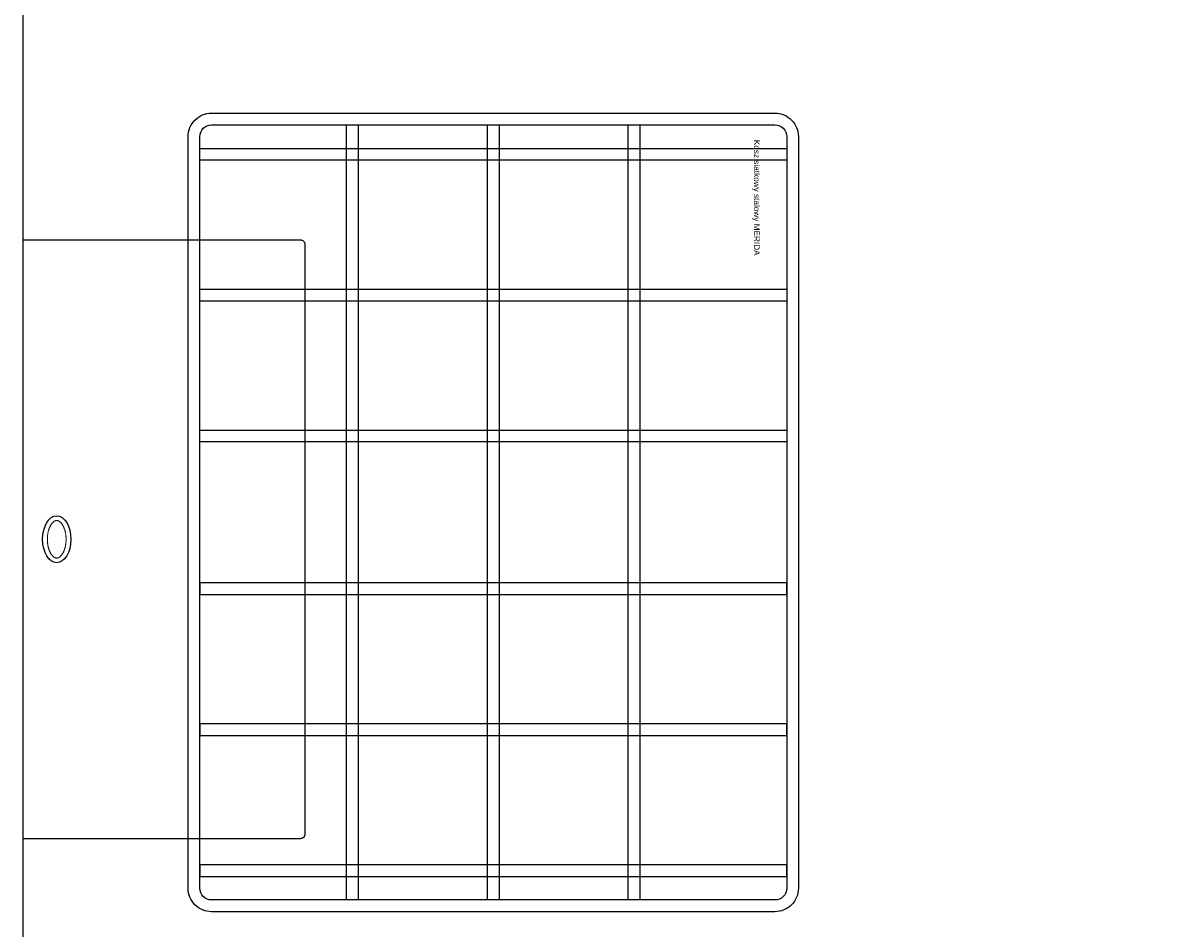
# Model space of a CAD drawing. Header units: millimetres. Extents: x 6161 to 8965, y -9035 to -5431.
# Tile 248 of 256: x 6765 to 6814, y -6021 to -5983. Entities that reach past the tile are written whole.
import ezdxf

# ---------------------------------------------------------------- set-up
doc = ezdxf.new("R2010")
doc.units = ezdxf.units.MM
doc.layers.add('Wyposazenie Wew - Urzadzenia Sanitarne', color=6, linetype='Continuous')
doc.layers.add('Ściany', color=7, linetype='Continuous')
doc.styles.get("Standard").update_dxf_attribs({"font": 'arial.ttf'})

# ---------------------------------------------------------------- blocks, each defined once
blk = doc.blocks.new('*U98')
blk.add_lwpolyline([(0, 0), (25.5, 0), (25.5, -11.8, -0.414214), (25.3, -12), (0.2, -12, -0.414214), (0, -11.8)], format="xyb", close=True)
blk.add_ellipse((12.75, -1.43), major_axis=(-1, 0), ratio=0.6)
at = {"lineweight": 0}
blk.add_open_spline([(11.95, -1.43), (11.95, -1.434), (11.95, -1.442), (11.952, -1.455), (11.954, -1.468), (11.958, -1.481), (11.963, -1.495), (11.969, -1.509), (11.976, -1.523), (11.986, -1.539), (11.996, -1.554), (12.009, -1.57), (12.023, -1.586), (12.039, -1.602), (12.057, -1.619), (12.077, -1.635), (12.098, -1.651), (12.121, -1.667), (12.146, -1.683), (12.173, -1.698), (12.201, -1.713), (12.23, -1.727), (12.261, -1.74), (12.293, -1.753), (12.327, -1.765), (12.362, -1.776), (12.397, -1.786), (12.434, -1.795), (12.472, -1.803), (12.51, -1.81), (12.549, -1.816), (12.589, -1.821), (12.629, -1.825), (12.669, -1.828), (12.709, -1.829), (12.75, -1.83), (12.791, -1.829), (12.831, -1.828), (12.871, -1.825), (12.911, -1.821), (12.951, -1.816), (12.99, -1.81), (13.028, -1.803), (13.066, -1.795), (13.103, -1.786), (13.138, -1.776), (13.173, -1.765), (13.207, -1.753), (13.239, -1.74), (13.27, -1.727), (13.299, -1.713), (13.327, -1.698), (13.354, -1.683), (13.379, -1.667), (13.402, -1.651), (13.423, -1.635), (13.443, -1.619), (13.461, -1.602), (13.477, -1.586), (13.491, -1.57), (13.504, -1.554), (13.514, -1.539), (13.524, -1.523), (13.531, -1.509), (13.537, -1.495), (13.542, -1.481), (13.546, -1.468), (13.548, -1.455), (13.55, -1.442), (13.55, -1.43), (13.55, -1.417), (13.548, -1.405), (13.546, -1.392), (13.542, -1.379), (13.537, -1.365), (13.531, -1.351), (13.524, -1.336), (13.514, -1.321), (13.504, -1.306), (13.491, -1.29), (13.477, -1.273), (13.461, -1.257), (13.443, -1.241), (13.423, -1.224), (13.402, -1.208), (13.379, -1.192), (13.354, -1.177), (13.327, -1.162), (13.299, -1.147), (13.27, -1.133), (13.239, -1.119), (13.207, -1.107), (13.173, -1.095), (13.138, -1.084), (13.103, -1.074), (13.066, -1.065), (13.028, -1.057), (12.99, -1.05), (12.951, -1.044), (12.911, -1.039), (12.871, -1.035), (12.831, -1.032), (12.791, -1.03), (12.75, -1.03), (12.709, -1.03), (12.669, -1.032), (12.629, -1.035), (12.589, -1.039), (12.549, -1.044), (12.51, -1.05), (12.472, -1.057), (12.434, -1.065), (12.397, -1.074), (12.362, -1.084), (12.327, -1.095), (12.293, -1.107), (12.261, -1.119), (12.23, -1.133), (12.201, -1.147), (12.173, -1.162), (12.146, -1.177), (12.121, -1.192), (12.098, -1.208), (12.077, -1.224), (12.057, -1.241), (12.039, -1.257), (12.023, -1.273), (12.009, -1.29), (11.996, -1.306), (11.986, -1.321), (11.976, -1.336), (11.969, -1.351), (11.963, -1.365), (11.958, -1.379), (11.954, -1.392), (11.952, -1.405), (11.95, -1.417), (11.95, -1.426), (11.95, -1.43)], degree=3, knots=[0, 0, 0, 0, 0.012354, 0.024928, 0.037933, 0.051567, 0.066005, 0.081398, 0.097871, 0.11552, 0.13442, 0.154621, 0.176153, 0.199028, 0.223245, 0.248788, 0.275633, 0.303748, 0.333091, 0.363616, 0.395273, 0.428006, 0.461757, 0.496462, 0.532059, 0.568479, 0.605655, 0.643514, 0.681986, 0.720996, 0.76047, 0.800332, 0.840505, 0.880912, 0.921475, 0.962117, 1.002759, 1.043322, 1.083729, 1.123902, 1.163764, 1.203238, 1.242248, 1.28072, 1.318579, 1.355755, 1.392175, 1.427772, 1.462477, 1.496228, 1.528961, 1.560618, 1.591143, 1.620486, 1.648601, 1.675446, 1.700989, 1.725206, 1.748081, 1.769613, 1.789814, 1.808714, 1.826364, 1.842836, 1.858229, 1.872667, 1.886301, 1.899306, 1.91188, 1.924234, 1.936588, 1.949162, 1.962167, 1.975801, 1.990239, 2.005632, 2.022105, 2.039754, 2.058654, 2.078855, 2.100387, 2.123262, 2.147479, 2.173022, 2.199868, 2.227982, 2.257325, 2.287851, 2.319507, 2.35224, 2.385991, 2.420696, 2.456293, 2.492713, 2.529889, 2.567748, 2.60622, 2.64523, 2.684704, 2.724566, 2.764739, 2.805146, 2.84571, 2.886351, 2.926993, 2.967556, 3.007963, 3.048136, 3.087998, 3.127472, 3.166482, 3.204954, 3.242814, 3.279989, 3.316409, 3.352006, 3.386712, 3.420462, 3.453195, 3.484852, 3.515377, 3.54472, 3.572835, 3.59968, 3.625223, 3.64944, 3.672315, 3.693847, 3.714048, 3.732948, 3.750598, 3.76707, 3.782463, 3.796901, 3.810535, 3.82354, 3.836114, 3.848468, 3.848468, 3.848468, 3.848468], dxfattribs=at)
blk = doc.blocks.new('Kosz_MERIDA')
for points in [[(1, 0), (33, 0, -0.414214), (34, -1), (34, -25, -0.414214), (33, -26), (1, -26, -0.414214), (0, -25), (0, -1, -0.414214)], [(1, -0.5), (33, -0.5, -0.414214), (33.5, -1), (33.5, -25, -0.414214), (33, -25.5), (1, -25.5, -0.414214), (0.5, -25), (0.5, -1, -0.414214)]]:
    blk.add_lwpolyline(points, format="xyb", close=True)
at = {"color": 9, "true_color": 0xb8b8b8}
for points in [[(1.5, -0.5), (2, -0.5), (2, -25.5), (1.5, -25.5)], [(7.5, -0.5), (8, -0.5), (8, -25.5), (7.5, -25.5)], [(13.5, -0.5), (14, -0.5), (14, -25.5), (13.5, -25.5)], [(20.5, -0.5), (20, -0.5), (20, -25.5), (20.5, -25.5)], [(26.5, -0.5), (26, -0.5), (26, -25.5), (26.5, -25.5)], [(32.5, -0.5), (32, -0.5), (32, -25.5), (32.5, -25.5)], [(0.5, -6.75), (33.5, -6.75), (33.5, -7.25), (0.5, -7.25)], [(0.5, -12.75), (33.5, -12.75), (33.5, -13.25), (0.5, -13.25)], [(0.5, -18.75), (33.5, -18.75), (33.5, -19.25), (0.5, -19.25)]]:
    blk.add_lwpolyline(points, close=True, dxfattribs=at)
at = {"insert": (1.135, -1.645), "char_height": 0.25, "width": 10.4, "attachment_point": 1}
blk.add_mtext('Kosz siatkowy stalowy MERIDA', dxfattribs=at)

msp = doc.modelspace()

# ---------------------------------------------------------------- linework, layer by layer
at = {"layer": 'Ściany'}
msp.add_lwpolyline([(6764.872, -6162.317), (6764.872, -5952.817), (6903.833, -5952.817), (6903.833, -5957.817), (6913.833, -5957.817), (6913.833, -5952.817), (7033.833, -5952.817), (7033.833, -6052.817), (6913.833, -6052.817), (6913.833, -6047.817), (6903.833, -6047.817), (6903.833, -6062.817)], dxfattribs=at)

# ---------------------------------------------------------------- block references
at = {"layer": 'Wyposazenie Wew - Urzadzenia Sanitarne'}
for name, p, rotation in [('Kosz_MERIDA', (6797.898, -5986.564), 269.9999999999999), ('*U98', (6764.872, -6017.456), 89.99999999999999)]:
    msp.add_blockref(name, p, dxfattribs=dict(at, rotation=rotation))

doc.saveas('drawing.dxf')
